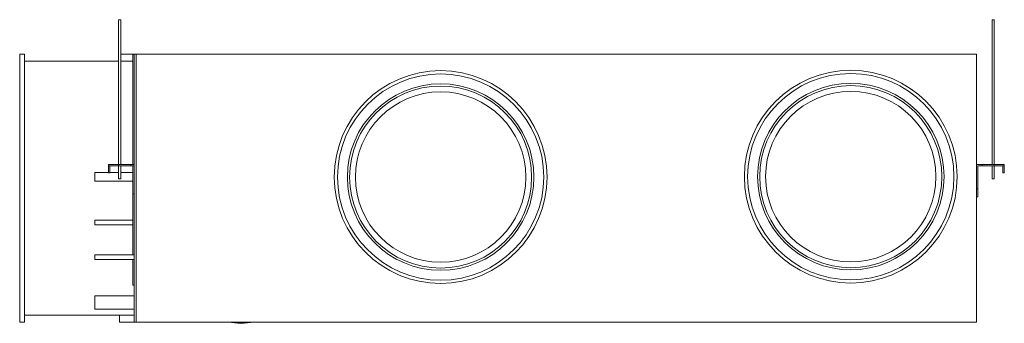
# Model space of a CAD drawing. Header units: millimetres. Extents: x -775 to 647, y -439 to 0.
import ezdxf

# ---------------------------------------------------------------- set-up
doc = ezdxf.new("R2010")
doc.units = ezdxf.units.MM

# ---------------------------------------------------------------- blocks, each defined once
blk = doc.blocks.new('RSen_57_ME_FB_ventilation - heat reclaim_ humidification and air processing_daikin - vkm100gbmv1 - heat reclaim ventilation_ humidification and air processing_daikin_lxwxh 1942x1214x387 mm-2918252-right')
at = {"lineweight": 18}
for p, q in [((-632.5, 0), (-632.5, -209)), ((-629.5, -209), (-629.5, 0)), ((629.5, 0), (629.5, -209)), ((632.5, -209), (632.5, 0)), ((-632.5, -211), (-632.5, -230)), ((-629.5, -230), (-629.5, -211)), ((629.5, -211), (629.5, -230)), ((632.5, -230), (632.5, -211)), ((-647.2, -220.6), (-667, -220.6)), ((-667, -233.3), (-667, -220.6)), ((-632.5, -220.6), (-645.2, -220.6)), ((-612, -220.6), (-629.5, -220.6)), ((-667, -233.3), (-612, -233.3)), ((629.5, -230), (629.5, -230)), ((632.5, -230), (632.5, -230)), ((-612, -289.8), (-667, -289.8)), ((-667, -296.2), (-667, -289.8)), ((-667, -296.2), (-612, -296.2)), ((-610, -339.8), (-667, -339.8)), ((-667, -343), (-667, -339.8)), ((-667, -346.2), (-667, -343)), ((-667, -346.2), (-610, -346.2)), ((-610, -398.9), (-667, -398.9)), ((-667, -418), (-667, -398.9)), ((-667, -418), (-610, -418))]:
    blk.add_line(p, q, dxfattribs=at)
for centre, start_param, end_param in [((-631, 0), 1.570796, 3.141593), ((-631, 0), 0, 1.570796), ((631, 0), 1.570796, 3.141593), ((631, 0), 0, 1.570796), ((-631, -230), 1.570796, 3.141593), ((-631, -230), 0, 1.570796), ((631, -230), 1.570796, 3.141593), ((631, -230), 0, 1.570796)]:
    blk.add_ellipse(centre, major_axis=(1.5, 0), ratio=0.000017, start_param=start_param, end_param=end_param, dxfattribs=at)
blk = doc.blocks.new('RSen_57_ME_FB_SOg - vkm100gbmv1 - SH_daikin_tbq - standard-2917964-right')
at = {"lineweight": 18}
for p, q in [((-775.4, -50), (-768.6, -50)), ((-775.4, -437), (-775.4, -50)), ((-768.6, -437), (-768.6, -50)), ((-629.5, -50), (-612, -50)), ((-612, -209), (-612, -50)), ((-610, -50), (-612, -50)), ((-610, -437), (-610, -50)), ((-610, -50), (-607, -50)), ((-607, -50), (-607, -437)), ((-607, -50), (607, -50)), ((-607, -50), (-607, -437)), ((607, -50), (607, -437)), ((-768.6, -60.1), (-632.5, -60.1)), ((-629.5, -60.1), (-612, -60.1)), ((-647.2, -209), (-632.7, -209)), ((-647.2, -211), (-647.2, -209)), ((-647.2, -221), (-647.2, -211)), ((-632.7, -211), (-647.2, -211)), ((-645.2, -211), (-645.2, -221)), ((-638.7, -211), (-632.7, -211)), ((-632.7, -209), (-615, -209)), ((-632.7, -211), (-632.7, -209)), ((-632.7, -211), (-632.7, -211)), ((-615, -211), (-632.7, -211)), ((-632.7, -211), (-632.7, -211)), ((-632.7, -211), (-632.7, -211)), ((-621.7, -211), (-615, -211)), ((-621.7, -211), (-621.7, -211)), ((-615, -209), (-610, -209)), ((-615, -211), (-615, -209)), ((-615, -211), (-615, -211)), ((-615, -211), (-614.2, -211)), ((-610, -211), (-615, -211)), ((-615, -211), (-615, -211)), ((-612, -251.4), (-612, -211)), ((607, -209), (615, -209)), ((615, -211), (609, -211)), ((609, -244.1), (609, -211)), ((615, -209), (632.7, -209)), ((615, -209), (615, -211)), ((632.7, -211), (615, -211)), ((615, -211), (615, -211)), ((615, -211), (615, -211)), ((615, -211), (615, -211)), ((615, -211), (615, -211)), ((615, -211), (615, -211)), ((620.5, -211), (621.7, -211)), ((621.7, -211), (620.5, -211)), ((621.7, -211), (621.7, -211)), ((621.7, -211), (621.7, -211)), ((632.7, -209), (647.2, -209)), ((632.7, -209), (632.7, -211)), ((632.7, -211), (632.7, -211)), ((647.2, -211), (632.7, -211)), ((632.7, -211), (632.8, -211)), ((632.7, -211), (632.7, -211)), ((632.7, -211), (632.7, -211)), ((632.7, -211), (632.7, -211)), ((632.7, -211), (632.7, -211)), ((632.7, -211), (632.7, -211)), ((645.2, -221), (645.2, -211)), ((647.2, -209), (647.2, -211)), ((647.2, -211), (647.2, -221)), ((-647.2, -221), (-647.2, -221)), ((-645.2, -221), (-647.2, -221)), ((-647.2, -221), (-647.2, -221)), ((-645.2, -221), (-645.2, -221)), ((-645.2, -221), (-645.2, -221)), ((645.2, -221), (645.2, -221)), ((645.2, -221), (645.2, -221)), ((647.2, -221), (645.2, -221)), ((645.2, -221), (645.2, -221)), ((645.2, -221), (645.2, -221)), ((645.2, -221), (645.2, -221)), ((647.2, -221), (647.2, -221)), ((647.2, -221), (647.2, -221)), ((647.2, -221), (647.2, -221)), ((647.2, -221), (647.2, -221)), ((647.2, -221), (647.2, -221)), ((-612, -339.8), (-612, -251.4)), ((-612, -251.4), (-612, -251.4)), ((-612, -251.4), (-610, -251.4)), ((607, -244.1), (609, -244.1)), ((609, -256), (607, -256)), ((609, -244.1), (609, -256)), ((609, -256), (609, -256)), ((609, -256), (609, -256)), ((609, -256), (609, -256)), ((-612, -383.4), (-612, -346.2)), ((-612, -383.4), (-612, -383.4)), ((-610, -383.4), (-612, -383.4)), ((-768.6, -437), (-775.4, -437)), ((-775.4, -437), (-775.4, -437)), ((-610, -427), (-768.6, -427)), ((-768.6, -437), (-768.6, -437)), ((-631, -437), (-631, -427)), ((-631, -437), (-631, -437)), ((-631, -437), (-610, -437)), ((-610, -437), (-610, -437)), ((-610, -437), (-607, -437)), ((-607, -437), (-607, -437)), ((-607, -437), (-607, -437)), ((607, -437), (-607, -437)), ((-607, -437), (-607, -437)), ((607, -437), (607, -437))]:
    blk.add_line(p, q, dxfattribs=at)
for centre, radius, start, end in [((168, -203.4), 153.7, 86.5367, 93.4633), ((-167.2, -227.3), 153.7, 0, 180), ((-167.2, -227.3), 149, 0, 180), ((425.4, -226.7), 153.7, 0, 180), ((425.4, -226.7), 149, 0, 180), ((-167.2, -227.3), 134.7, 0, 180), ((-167.2, -227.3), 131.5, 0, 180), ((425.4, -226.7), 134.7, 0, 180), ((425.4, -226.7), 131.5, 0, 180), ((-167.2, -227.3), 123.1, 0, 180), ((425.4, -226.7), 123.1, 0, 180), ((-167.2, -227.3), 153.7, 180, 0), ((-167.2, -227.3), 149, 180, 0), ((-167.2, -227.3), 134.7, 180, 0), ((-167.2, -227.3), 131.5, 180, 0), ((-167.2, -227.3), 123.1, 180, 0), ((425.4, -226.7), 153.7, 180, 0), ((425.4, -226.7), 149, 180, 0), ((425.4, -226.7), 134.7, 180, 0), ((425.4, -226.7), 131.5, 180, 0), ((425.4, -226.7), 123.1, 180, 0), ((-455.6, -284.5), 153.7, 263.1584, 276.8416)]:
    blk.add_arc(centre, radius, start, end, dxfattribs=at)
for centre, major_axis, start_param, end_param in [((-627.2, -211), (5.5, 0), 3.141593, 3.412909), ((-627.2, -211), (5.5, 0), 4.279051, 6.283185), ((627.2, -211), (-5.5, 0), 0, 2.004134), ((627.2, -211), (-5.5, 0), 2.870275, 3.141593)]:
    blk.add_ellipse(centre, major_axis=major_axis, ratio=0.000017, start_param=start_param, end_param=end_param, dxfattribs=at)

msp = doc.modelspace()

# ---------------------------------------------------------------- block references
at = {"lineweight": 18}
for name in ['RSen_57_ME_FB_ventilation - heat reclaim_ humidification and air processing_daikin - vkm100gbmv1 - heat reclaim ventilation_ humidification and air processing_daikin_lxwxh 1942x1214x387 mm-2918252-right', 'RSen_57_ME_FB_SOg - vkm100gbmv1 - SH_daikin_tbq - standard-2917964-right']:
    msp.add_blockref(name, (0, 0), dxfattribs=at)

doc.saveas('drawing.dxf')
